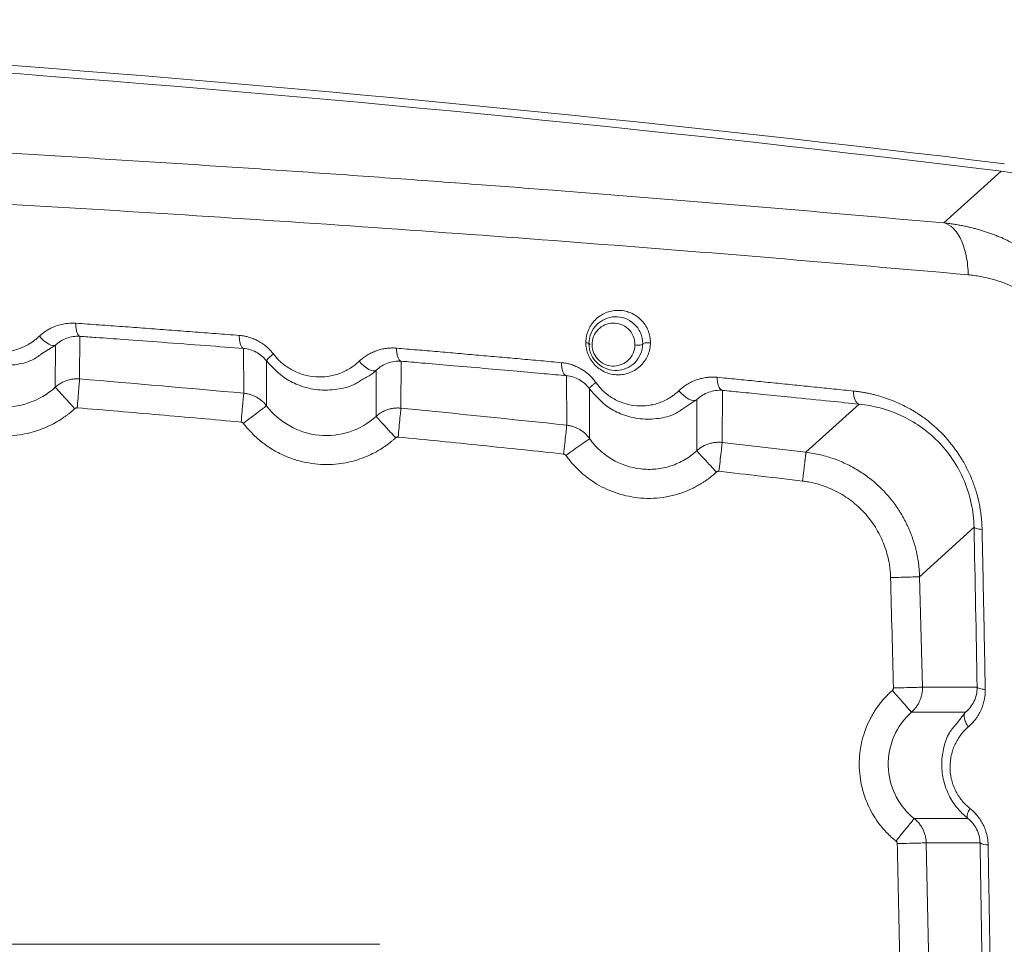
# Model space of a CAD drawing. Header units: millimetres. Extents: x 0 to 594, y 0 to 420.
# Tile 51 of 76: x 146 to 164, y 355 to 372. Entities that reach past the tile are written whole.
import ezdxf

# ---------------------------------------------------------------- set-up
doc = ezdxf.new("R2010")
doc.units = ezdxf.units.MM
doc.styles.add('SLDTEXTSTYLE1', font='TXT', dxfattribs={"width": 0.605})
doc.dimstyles.new('SLDDIMSTYLE0', dxfattribs={"dimtxt": 2.568319, "dimasz": 3.3, "dimexe": 0, "dimexo": 0.0625, "dimgap": 0.64208, "dimtad": 1, "dimdec": 1, "dimlfac": 5, "dimrnd": 1e-09, "dimzin": 12, "dimdsep": 46, "dimtxsty": 'SLDTEXTSTYLE1', "dimsah": 1, "dimcen": 0.09, "dimadec": 0, "dimazin": 3, "dimtfac": 1, "dimtdec": 1, "dimtofl": 0, "dimtmove": 0, "dimatfit": 3, "dimfxl": 1, "dimfrac": 2, "dimtolj": 1, "dimtzin": 12, "dimarcsym": 0})

# ---------------------------------------------------------------- blocks, each defined once
blk = doc.blocks.new('_D_15')
at = {"color": 7, "linetype": 'Continuous', "lineweight": 0}
for p, q in [((107.707, 372.909), (185.665, 372.909)), ((184.665, 230.163), (184.665, 372.909)), ((180.133, 305.701), (180.133, 306.289)), ((180.133, 306.289), (184.077, 306.289)), ((184.077, 306.289), (184.077, 305.701)), ((180.133, 297.371), (180.133, 296.783)), ((184.077, 296.783), (184.077, 297.371)), ((180.133, 296.783), (184.077, 296.783)), ((162.794, 230.163), (185.665, 230.163))]:
    blk.add_line(p, q, dxfattribs=at)
for points in [[(184.665, 372.909), (184.165, 369.609), (185.165, 369.609)], [(184.665, 230.163), (185.165, 233.463), (184.165, 233.463)]]:
    blk.add_solid(points, dxfattribs=at)
at = {"color": 7, "linetype": 'Continuous', "lineweight": 0, "char_height": 2.6458, "attachment_point": 1, "rotation": 90, "style": 'SLDTEXTSTYLE1'}
for s, insert in [('713,7', (176.135, 297.126)), ('28,1', (180.667, 298.106))]:
    blk.add_mtext(s, dxfattribs=dict(at, insert=insert))

msp = doc.modelspace()

# ---------------------------------------------------------------- linework, layer by layer
at = {"color": 7, "linetype": 'Continuous', "lineweight": 15}
for p, q in [((163.206, 368.386), (164.274, 369.351)), ((147.123, 366.276), (147.121, 365.482)), ((156.616, 366.14), (156.617, 366.118)), ((146.669, 366.111), (146.668, 365.328)), ((150.176, 365.216), (150.173, 366.049)), ((150.599, 364.983), (150.597, 365.82)), ((153.106, 365.812), (153.102, 364.939)), ((152.641, 365.644), (152.638, 364.785)), ((156.187, 364.621), (156.183, 365.542)), ((156.613, 364.371), (156.61, 365.298)), ((159.087, 365.269), (159.081, 364.3)), ((158.61, 365.097), (158.606, 364.144)), ((161.63, 365.014), (160.64, 364.117)), ((160.64, 364.117), (159.081, 364.3)), ((163.767, 362.724), (162.754, 361.799)), ((162.807, 359.744), (162.754, 361.799)), ((162.807, 359.744), (163.826, 359.744)), ((162.604, 359.278), (163.611, 359.278)), ((163.652, 357.299), (162.654, 357.299)), ((163.879, 356.846), (162.877, 356.846)), ((162.946, 353.751), (162.878, 356.846)), ((152.707, 354.958), (120.22, 354.958))]:
    msp.add_line(p, q, dxfattribs=at)
at = {"color": 8, "linetype": 'Continuous', "lineweight": 15}
for p, q in [((146.412, 365.947), (146.669, 366.111)), ((158.368, 364.94), (158.61, 365.097)), ((163.611, 359.278), (163.439, 359.06))]:
    msp.add_line(p, q, dxfattribs=at)
at = {"color": 7, "linetype": 'Continuous', "lineweight": 15, "flags": 128}
for points in [[(146.669, 366.111), (146.648, 366.102), (146.62, 366.102), (146.585, 366.112), (146.545, 366.131), (146.502, 366.158), (146.458, 366.193), (146.414, 366.233), (146.372, 366.277)], [(152.641, 365.644), (152.617, 365.633), (152.585, 365.632), (152.547, 365.641), (152.505, 365.66), (152.459, 365.688), (152.412, 365.723), (152.367, 365.765), (152.324, 365.811)], [(158.61, 365.097), (158.583, 365.083), (158.548, 365.08), (158.507, 365.088), (158.461, 365.107), (158.412, 365.135), (158.364, 365.171), (158.317, 365.215), (158.274, 365.262)]]:
    msp.add_lwpolyline(points, dxfattribs=at)
at = {"color": 7, "linetype": 'Continuous', "lineweight": 15}
for centre, radius, start, end in [((115.686, -27.691), 400.147, 83.01734, 88.27837), ((115.707, -27.691), 400, 83.02614, 88.28087), ((151.008, 365.527), 0.505, 123.8529, 144.557), ((164.009, 357.041), 0.234, 236.2591, 275.1589)]:
    msp.add_arc(centre, radius, start, end, dxfattribs=at)
msp.add_ellipse((163.827, 365.773), major_axis=(2.666, 2.433), ratio=0.997615, start_param=5.572138, end_param=6.990918, dxfattribs=at)
at = {"color": 8, "linetype": 'Continuous', "lineweight": 15}
for points, knots in [([(127.707, 370.429), (127.713, 370.429), (128.683, 370.409), (130.556, 370.356), (132.932, 370.281), (134.854, 370.211), (136.379, 370.152), (137.867, 370.089), (139.298, 370.025), (140.671, 369.96), (142.018, 369.893), (143.359, 369.822), (144.807, 369.742), (146.359, 369.652), (148.012, 369.551), (149.654, 369.445), (151.284, 369.336), (152.903, 369.222), (154.451, 369.108), (156.698, 368.937), (159.623, 368.702), (162.011, 368.491), (163.206, 368.386)], [0, 0, 0, 0, 0.000477, 0.077727, 0.150817, 0.192291, 0.233665, 0.27495, 0.313907, 0.350978, 0.388066, 0.425176, 0.462317, 0.508794, 0.555246, 0.601689, 0.648138, 0.694609, 0.741116, 0.782414, 0.89115, 1, 1, 1, 1]), ([(127.707, 369.461), (128.408, 369.446), (130.683, 369.397), (134.514, 369.27), (138.733, 369.101), (142.513, 368.918), (145.892, 368.732), (149.346, 368.521), (152.866, 368.285), (156.441, 368.022), (160.065, 367.735), (162.45, 367.526), (163.66, 367.421)], [0, 0, 0, 0, 0.0554801, 0.1800471, 0.3058106, 0.3952393, 0.487898, 0.5837969, 0.6829461, 0.785356, 0.891037, 1, 1, 1, 1]), ([(152.395, 365.479), (152.456, 365.51), (152.545, 365.555), (152.618, 365.623), (152.641, 365.644)], [0, 0, 0, 0, 0.686146, 1, 1, 1, 1])]:
    msp.add_open_spline(points, degree=3, knots=knots, dxfattribs=at)
at = {"color": 7, "linetype": 'Continuous', "lineweight": 15}
for points, knots in [([(163.206, 368.386), (163.264, 368.374), (163.322, 368.342), (163.431, 368.239), (163.482, 368.166), (163.566, 367.988), (163.599, 367.882), (163.645, 367.657), (163.657, 367.537), (163.66, 367.421)], [0, 0, 0, 0, 0.25, 0.25, 0.5, 0.5, 0.75, 0.75, 1, 1, 1, 1]), ([(163.206, 368.386), (163.235, 368.383), (163.293, 368.377), (163.379, 368.365), (163.463, 368.351), (163.547, 368.336), (163.629, 368.319), (163.71, 368.3), (163.789, 368.28), (163.867, 368.258), (163.944, 368.234), (164.019, 368.21), (164.093, 368.184), (164.165, 368.157), (164.236, 368.128), (164.389, 368.063), (164.617, 367.949), (164.917, 367.763), (165.198, 367.545), (165.461, 367.295), (165.695, 367.021), (165.899, 366.725), (166.07, 366.413), (166.181, 366.15), (166.249, 365.948), (166.29, 365.811), (166.325, 365.671), (166.355, 365.53), (166.378, 365.387), (166.396, 365.243), (166.409, 365.097), (166.412, 365), (166.413, 364.951)], [0, 0, 0, 0, 0.017754, 0.035292, 0.052616, 0.069725, 0.08662, 0.103301, 0.119769, 0.136024, 0.152067, 0.167898, 0.183518, 0.198927, 0.214126, 0.229116, 0.298446, 0.365148, 0.4368, 0.506357, 0.575835, 0.644408, 0.712225, 0.779439, 0.806633, 0.833913, 0.861291, 0.888777, 0.916381, 0.944112, 0.971982, 1, 1, 1, 1]), ([(163.66, 367.421), (163.679, 367.419), (163.716, 367.415), (163.772, 367.408), (163.827, 367.4), (163.907, 367.387), (164.033, 367.361), (164.21, 367.312), (164.487, 367.21), (164.829, 367.025), (165.129, 366.775), (165.303, 366.578), (165.384, 366.475), (165.477, 366.344), (165.567, 366.193), (165.647, 366.022), (165.708, 365.869), (165.764, 365.691), (165.802, 365.514), (165.82, 365.386), (165.829, 365.296), (165.835, 365.218), (165.836, 365.162), (165.837, 365.134)], [0, 0, 0, 0, 0.017672, 0.035332, 0.052977, 0.070367, 0.110774, 0.173622, 0.240082, 0.380687, 0.51967, 0.575309, 0.602807, 0.630037, 0.709663, 0.748142, 0.785597, 0.845431, 0.901434, 0.934714, 0.95279, 0.976379, 1, 1, 1, 1]), ([(156.543, 366.156), (156.543, 366.167), (156.543, 366.188), (156.546, 366.22), (156.55, 366.252), (156.558, 366.294), (156.572, 366.347), (156.596, 366.407), (156.625, 366.463), (156.671, 366.532), (156.738, 366.606), (156.833, 366.676), (156.935, 366.725), (157.046, 366.754), (157.163, 366.762), (157.276, 366.747), (157.386, 366.711), (157.481, 366.659), (157.572, 366.584), (157.647, 366.493), (157.695, 366.403), (157.721, 366.328), (157.735, 366.27), (157.743, 366.211), (157.744, 366.171), (157.744, 366.152)], [0, 0, 0, 0, 0.016252, 0.032513, 0.048836, 0.065272, 0.099529, 0.134272, 0.167036, 0.200249, 0.268966, 0.330276, 0.396664, 0.458682, 0.521389, 0.590429, 0.643472, 0.705632, 0.760024, 0.822745, 0.881118, 0.910745, 0.940583, 0.970101, 1, 1, 1, 1]), ([(146.372, 366.277), (146.381, 366.286), (146.401, 366.303), (146.431, 366.328), (146.462, 366.351), (146.507, 366.383), (146.568, 366.419), (146.656, 366.459), (146.756, 366.493), (146.851, 366.512), (146.93, 366.52), (146.99, 366.522), (147.031, 366.52), (147.051, 366.519)], [0, 0, 0, 0, 0.052825, 0.105562, 0.158294, 0.211108, 0.328713, 0.445996, 0.602241, 0.757444, 0.838603, 0.919341, 1, 1, 1, 1]), ([(147.051, 366.519), (147.195, 366.509), (147.483, 366.488), (147.916, 366.457), (148.35, 366.425), (148.785, 366.393), (149.22, 366.36), (149.657, 366.326), (149.948, 366.304), (150.093, 366.293)], [0, 0, 0, 0, 0.141265, 0.28306, 0.425386, 0.568243, 0.71163, 0.855549, 1, 1, 1, 1]), ([(147.123, 366.276), (147.112, 366.278), (147.101, 366.287), (147.083, 366.315), (147.075, 366.334), (147.066, 366.365), (147.064, 366.376), (147.059, 366.399), (147.057, 366.412), (147.052, 366.453), (147.051, 366.485), (147.051, 366.519)], [0, 0, 0, 0, 0.25, 0.25, 0.5, 0.5, 0.625, 0.625, 0.75, 0.75, 1, 1, 1, 1]), ([(156.601, 366.138), (156.6, 366.207), (156.615, 366.275), (156.666, 366.395), (156.703, 366.449), (156.836, 366.582), (156.955, 366.634), (157.142, 366.642), (157.206, 366.633), (157.329, 366.59), (157.388, 366.555), (157.489, 366.462), (157.531, 366.404), (157.587, 366.274), (157.601, 366.203), (157.601, 366.134)], [0, 0, 0, 0, 0.125, 0.125, 0.25, 0.25, 0.5, 0.5, 0.625, 0.625, 0.75, 0.75, 0.875, 0.875, 1, 1, 1, 1]), ([(156.658, 366.114), (156.657, 366.169), (156.667, 366.223), (156.707, 366.321), (156.736, 366.365), (156.844, 366.475), (156.941, 366.518), (157.094, 366.523), (157.146, 366.515), (157.245, 366.479), (157.292, 366.45), (157.372, 366.375), (157.404, 366.328), (157.448, 366.225), (157.458, 366.169), (157.457, 366.114)], [0, 0, 0, 0, 0.125, 0.125, 0.25, 0.25, 0.5, 0.5, 0.625, 0.625, 0.75, 0.75, 0.875, 0.875, 1, 1, 1, 1]), ([(144.734, 366.393), (144.744, 366.381), (144.764, 366.356), (144.796, 366.322), (144.83, 366.288), (144.865, 366.256), (144.901, 366.226), (144.939, 366.196), (144.978, 366.168), (145.039, 366.129), (145.123, 366.084), (145.237, 366.037), (145.361, 366.001), (145.507, 365.977), (145.649, 365.974), (145.783, 365.988), (145.897, 366.012), (146.006, 366.047), (146.108, 366.092), (146.192, 366.138), (146.261, 366.185), (146.318, 366.229), (146.354, 366.261), (146.372, 366.277)], [0, 0, 0, 0, 0.024813, 0.049538, 0.074224, 0.098923, 0.123682, 0.14855, 0.174346, 0.200266, 0.262883, 0.326019, 0.396598, 0.471611, 0.565602, 0.628392, 0.693789, 0.759285, 0.819504, 0.879637, 0.919691, 0.959764, 1, 1, 1, 1]), ([(144.591, 366.259), (144.705, 366.144), (144.894, 365.952), (145.238, 365.796), (145.567, 365.722), (145.907, 365.736), (146.207, 365.801), (146.355, 365.906), (146.412, 365.947)], [0, 0, 0, 0, 0.233191, 0.385727, 0.547752, 0.728172, 0.893828, 1, 1, 1, 1]), ([(146.669, 366.111), (146.73, 366.167), (146.801, 366.211), (146.956, 366.268), (147.039, 366.281), (147.123, 366.276)], [0, 0, 0, 0, 0.5, 0.5, 1, 1, 1, 1]), ([(147.123, 366.275), (147.225, 366.268), (147.497, 366.249), (148.008, 366.212), (148.689, 366.162), (149.434, 366.106), (149.939, 366.067), (150.173, 366.049)], [0, 0, 0, 0, 0.099648, 0.266306, 0.499975, 0.768762, 1, 1, 1, 1]), ([(150.093, 366.293), (150.105, 366.292), (150.128, 366.29), (150.163, 366.285), (150.197, 366.279), (150.232, 366.271), (150.282, 366.258), (150.348, 366.235), (150.43, 366.198), (150.511, 366.151), (150.58, 366.1), (150.638, 366.048), (150.685, 366), (150.713, 365.965), (150.727, 365.947)], [0, 0, 0, 0, 0.048727, 0.097192, 0.145466, 0.193622, 0.241732, 0.360719, 0.4785, 0.606591, 0.733978, 0.82298, 0.911454, 1, 1, 1, 1]), ([(150.173, 366.049), (150.161, 366.051), (150.149, 366.06), (150.13, 366.086), (150.122, 366.104), (150.109, 366.143), (150.103, 366.168), (150.095, 366.225), (150.093, 366.258), (150.093, 366.293)], [0, 0, 0, 0, 0.25, 0.25, 0.5, 0.5, 0.75, 0.75, 1, 1, 1, 1]), ([(157.744, 366.152), (157.744, 366.142), (157.743, 366.124), (157.741, 366.096), (157.738, 366.068), (157.731, 366.032), (157.72, 365.987), (157.695, 365.915), (157.649, 365.827), (157.572, 365.731), (157.475, 365.653), (157.365, 365.596), (157.25, 365.564), (157.133, 365.555), (157.02, 365.567), (156.909, 365.602), (156.807, 365.656), (156.714, 365.733), (156.637, 365.828), (156.59, 365.919), (156.565, 365.993), (156.552, 366.048), (156.544, 366.103), (156.543, 366.138), (156.543, 366.156)], [0, 0, 0, 0, 0.014256, 0.028601, 0.043072, 0.057703, 0.086545, 0.115574, 0.178389, 0.24702, 0.317735, 0.387088, 0.456306, 0.518456, 0.583524, 0.642109, 0.70556, 0.764284, 0.827401, 0.887963, 0.916565, 0.945503, 0.972605, 1, 1, 1, 1]), ([(156.543, 366.156), (156.562, 366.155), (156.577, 366.152), (156.597, 366.145), (156.601, 366.142), (156.601, 366.138)], [0, 0, 0, 0, 0.5, 0.5, 1, 1, 1, 1]), ([(157.744, 366.152), (157.731, 366.153), (157.716, 366.154), (157.681, 366.154), (157.663, 366.153), (157.632, 366.15), (157.619, 366.147), (157.604, 366.141), (157.601, 366.137), (157.601, 366.134)], [0, 0, 0, 0, 0.25, 0.25, 0.5, 0.5, 0.75, 0.75, 1, 1, 1, 1]), ([(150.173, 366.049), (150.252, 366.043), (150.332, 366.021), (150.478, 365.944), (150.545, 365.888), (150.597, 365.82)], [0, 0, 0, 0, 0.5, 0.5, 1, 1, 1, 1]), ([(152.324, 365.811), (152.333, 365.819), (152.35, 365.835), (152.377, 365.857), (152.405, 365.879), (152.45, 365.911), (152.514, 365.95), (152.602, 365.992), (152.694, 366.024), (152.783, 366.045), (152.867, 366.056), (152.943, 366.06), (152.994, 366.057), (153.019, 366.055)], [0, 0, 0, 0, 0.046323, 0.092684, 0.139142, 0.185755, 0.31182, 0.437766, 0.569323, 0.700391, 0.801015, 0.900672, 1, 1, 1, 1]), ([(153.019, 366.055), (153.146, 366.044), (153.401, 366.023), (153.783, 365.99), (154.166, 365.957), (154.55, 365.923), (154.934, 365.89), (155.318, 365.855), (155.704, 365.821), (155.961, 365.797), (156.089, 365.785)], [0, 0, 0, 0, 0.123427, 0.247303, 0.371628, 0.496402, 0.621627, 0.747301, 0.873425, 1, 1, 1, 1]), ([(153.106, 365.812), (153.092, 365.814), (153.079, 365.823), (153.057, 365.852), (153.048, 365.871), (153.034, 365.914), (153.029, 365.936), (153.021, 365.99), (153.019, 366.021), (153.019, 366.055)], [0, 0, 0, 0, 0.25, 0.25, 0.5, 0.5, 0.75, 0.75, 1, 1, 1, 1]), ([(157.601, 366.134), (157.6, 366.066), (157.585, 366), (157.533, 365.881), (157.497, 365.828), (157.364, 365.698), (157.247, 365.646), (157.061, 365.638), (156.997, 365.647), (156.875, 365.689), (156.816, 365.723), (156.715, 365.815), (156.673, 365.872), (156.616, 366), (156.601, 366.07), (156.601, 366.138)], [0, 0, 0, 0, 0.125, 0.125, 0.25, 0.25, 0.5, 0.5, 0.625, 0.625, 0.75, 0.75, 0.875, 0.875, 1, 1, 1, 1]), ([(157.457, 366.114), (157.456, 366.06), (157.444, 366.008), (157.403, 365.914), (157.373, 365.872), (157.267, 365.767), (157.172, 365.726), (157.023, 365.72), (156.972, 365.728), (156.875, 365.762), (156.829, 365.789), (156.75, 365.861), (156.717, 365.906), (156.671, 366.006), (156.659, 366.06), (156.658, 366.114)], [0, 0, 0, 0, 0.125, 0.125, 0.25, 0.25, 0.5, 0.5, 0.625, 0.625, 0.75, 0.75, 0.875, 0.875, 1, 1, 1, 1]), ([(157.457, 366.114), (157.47, 366.112), (157.485, 366.111), (157.519, 366.111), (157.537, 366.111), (157.569, 366.115), (157.581, 366.117), (157.597, 366.124), (157.6, 366.127), (157.601, 366.13)], [0, 0, 0, 0, 0.25, 0.25, 0.5, 0.5, 0.75, 0.75, 1, 1, 1, 1]), ([(150.597, 365.82), (150.709, 365.7), (150.891, 365.505), (151.234, 365.342), (151.56, 365.265), (151.899, 365.277), (152.19, 365.345), (152.337, 365.441), (152.395, 365.479)], [0, 0, 0, 0, 0.235171, 0.382874, 0.552307, 0.731966, 0.895301, 1, 1, 1, 1]), ([(150.727, 365.947), (150.735, 365.936), (150.751, 365.916), (150.777, 365.886), (150.803, 365.857), (150.831, 365.828), (150.86, 365.801), (150.909, 365.758), (150.981, 365.703), (151.081, 365.643), (151.186, 365.595), (151.331, 365.545), (151.518, 365.513), (151.704, 365.521), (151.848, 365.549), (151.954, 365.581), (152.055, 365.623), (152.141, 365.67), (152.212, 365.717), (152.27, 365.761), (152.306, 365.794), (152.324, 365.811)], [0, 0, 0, 0, 0.020694, 0.041342, 0.061977, 0.082629, 0.103332, 0.124116, 0.186016, 0.248505, 0.310503, 0.373298, 0.498249, 0.623514, 0.686147, 0.749027, 0.811862, 0.874546, 0.916335, 0.958099, 1, 1, 1, 1]), ([(152.641, 365.644), (152.703, 365.703), (152.776, 365.748), (152.934, 365.806), (153.02, 365.818), (153.106, 365.812)], [0, 0, 0, 0, 0.5, 0.5, 1, 1, 1, 1]), ([(153.106, 365.812), (153.234, 365.801), (153.535, 365.775), (154.05, 365.731), (154.641, 365.68), (155.23, 365.628), (155.741, 365.582), (156.047, 365.554), (156.183, 365.542)], [0, 0, 0, 0, 0.124776, 0.291393, 0.499851, 0.699614, 0.86633, 1, 1, 1, 1]), ([(156.089, 365.785), (156.103, 365.784), (156.131, 365.781), (156.172, 365.774), (156.213, 365.766), (156.253, 365.755), (156.309, 365.738), (156.382, 365.708), (156.461, 365.666), (156.528, 365.621), (156.584, 365.576), (156.637, 365.527), (156.685, 365.474), (156.714, 365.436), (156.728, 365.416)], [0, 0, 0, 0, 0.057564, 0.114445, 0.170757, 0.226617, 0.282144, 0.411256, 0.539838, 0.634165, 0.726634, 0.817944, 0.90882, 1, 1, 1, 1]), ([(156.183, 365.542), (156.169, 365.544), (156.155, 365.553), (156.132, 365.58), (156.123, 365.598), (156.108, 365.637), (156.101, 365.661), (156.092, 365.718), (156.089, 365.751), (156.089, 365.785)], [0, 0, 0, 0, 0.25, 0.25, 0.5, 0.5, 0.75, 0.75, 1, 1, 1, 1]), ([(146.668, 365.328), (146.525, 365.198), (146.355, 365.098), (145.988, 364.973), (145.792, 364.949), (145.404, 364.981), (145.213, 365.036), (144.869, 365.218), (144.715, 365.344), (144.592, 365.495)], [0, 0, 0, 0, 0.25, 0.25, 0.5, 0.5, 0.75, 0.75, 1, 1, 1, 1]), ([(147.121, 365.482), (147.11, 365.483), (147.087, 365.484), (147.053, 365.484), (147.019, 365.482), (146.985, 365.478), (146.951, 365.472), (146.917, 365.464), (146.883, 365.454), (146.85, 365.442), (146.818, 365.428), (146.786, 365.412), (146.754, 365.394), (146.724, 365.374), (146.695, 365.352), (146.677, 365.336), (146.668, 365.328)], [0, 0, 0, 0, 0.068399, 0.137255, 0.206569, 0.276344, 0.346584, 0.417297, 0.488493, 0.560172, 0.632327, 0.70495, 0.778032, 0.851567, 0.925553, 1, 1, 1, 1]), ([(147.076, 364.944), (147.081, 365), (147.086, 365.061), (147.096, 365.185), (147.101, 365.247), (147.11, 365.355), (147.114, 365.401), (147.119, 365.463), (147.121, 365.479), (147.121, 365.482)], [0, 0, 0, 0, 0.25, 0.25, 0.5, 0.5, 0.75, 0.75, 1, 1, 1, 1]), ([(156.183, 365.542), (156.263, 365.535), (156.343, 365.512), (156.491, 365.43), (156.558, 365.371), (156.61, 365.298)], [0, 0, 0, 0, 0.5, 0.5, 1, 1, 1, 1]), ([(156.61, 365.298), (156.608, 365.301), (156.611, 365.307), (156.621, 365.321), (156.629, 365.33), (156.65, 365.35), (156.661, 365.361), (156.691, 365.386), (156.708, 365.401), (156.728, 365.416)], [0, 0, 0, 0, 0.25, 0.25, 0.5, 0.5, 0.75, 0.75, 1, 1, 1, 1]), ([(156.728, 365.416), (156.736, 365.406), (156.751, 365.385), (156.775, 365.354), (156.8, 365.325), (156.827, 365.296), (156.854, 365.268), (156.902, 365.224), (156.972, 365.168), (157.069, 365.107), (157.171, 365.058), (157.311, 365.008), (157.492, 364.975), (157.673, 364.981), (157.813, 365.007), (157.915, 365.038), (158.013, 365.079), (158.096, 365.124), (158.165, 365.17), (158.221, 365.214), (158.256, 365.246), (158.274, 365.262)], [0, 0, 0, 0, 0.020579, 0.04113, 0.061689, 0.082292, 0.102975, 0.123772, 0.185475, 0.247984, 0.309882, 0.372771, 0.497797, 0.623229, 0.685941, 0.748889, 0.811836, 0.874525, 0.916379, 0.958149, 1, 1, 1, 1]), ([(158.274, 365.262), (158.284, 365.272), (158.304, 365.291), (158.336, 365.317), (158.369, 365.342), (158.419, 365.377), (158.489, 365.418), (158.58, 365.459), (158.676, 365.489), (158.765, 365.507), (158.845, 365.515), (158.916, 365.517), (158.963, 365.514), (158.987, 365.512)], [0, 0, 0, 0, 0.052792, 0.105643, 0.15864, 0.21187, 0.340667, 0.469527, 0.599517, 0.729473, 0.820298, 0.910317, 1, 1, 1, 1]), ([(158.987, 365.512), (159.107, 365.5), (159.348, 365.477), (159.709, 365.441), (160.07, 365.405), (160.433, 365.368), (160.796, 365.332), (161.16, 365.294), (161.403, 365.27), (161.524, 365.257)], [0, 0, 0, 0, 0.140989, 0.282601, 0.424835, 0.567692, 0.711171, 0.855274, 1, 1, 1, 1]), ([(159.087, 365.268), (159.071, 365.271), (159.057, 365.281), (159.031, 365.31), (159.021, 365.329), (159.009, 365.362), (159.005, 365.373), (158.999, 365.396), (158.996, 365.408), (158.99, 365.448), (158.987, 365.478), (158.987, 365.512)], [0, 0, 0, 0, 0.25, 0.25, 0.5, 0.5, 0.625, 0.625, 0.75, 0.75, 1, 1, 1, 1]), ([(147.031, 364.929), (146.989, 364.975), (146.943, 365.025), (146.855, 365.122), (146.812, 365.169), (146.742, 365.246), (146.714, 365.277), (146.677, 365.317), (146.669, 365.327), (146.668, 365.328)], [0, 0, 0, 0, 0.25, 0.25, 0.5, 0.5, 0.75, 0.75, 1, 1, 1, 1]), ([(156.61, 365.298), (156.719, 365.174), (156.896, 364.972), (157.235, 364.805), (157.556, 364.725), (157.888, 364.737), (158.173, 364.8), (158.313, 364.901), (158.368, 364.94)], [0, 0, 0, 0, 0.236798, 0.385525, 0.555436, 0.734194, 0.895881, 1, 1, 1, 1]), ([(158.61, 365.097), (158.674, 365.158), (158.749, 365.205), (158.911, 365.264), (158.999, 365.276), (159.087, 365.268)], [0, 0, 0, 0, 0.5, 0.5, 1, 1, 1, 1]), ([(159.087, 365.268), (159.196, 365.257), (159.447, 365.233), (159.873, 365.191), (160.435, 365.135), (161.032, 365.075), (161.453, 365.031), (161.63, 365.013)], [0, 0, 0, 0, 0.127739, 0.294326, 0.499756, 0.789545, 1, 1, 1, 1]), ([(161.524, 365.257), (161.549, 365.254), (161.598, 365.249), (161.671, 365.238), (161.744, 365.226), (161.816, 365.211), (161.887, 365.195), (162.032, 365.158), (162.246, 365.087), (162.506, 364.967), (162.737, 364.83), (162.997, 364.641), (163.281, 364.367), (163.511, 364.05), (163.657, 363.781), (163.746, 363.573), (163.817, 363.36), (163.862, 363.178), (163.888, 363.029), (163.903, 362.914), (163.913, 362.797), (163.916, 362.72), (163.917, 362.68)], [0, 0, 0, 0, 0.02092, 0.041676, 0.06228, 0.082744, 0.103082, 0.123306, 0.206473, 0.288878, 0.355342, 0.420276, 0.542487, 0.658497, 0.715194, 0.771951, 0.827321, 0.882793, 0.9118, 0.940953, 0.970328, 1, 1, 1, 1]), ([(161.63, 365.013), (161.614, 365.016), (161.599, 365.026), (161.574, 365.053), (161.563, 365.07), (161.546, 365.109), (161.538, 365.134), (161.527, 365.19), (161.524, 365.223), (161.524, 365.257)], [0, 0, 0, 0, 0.25, 0.25, 0.5, 0.5, 0.75, 0.75, 1, 1, 1, 1]), ([(147.031, 364.929), (147.017, 364.916), (146.988, 364.89), (146.944, 364.853), (146.898, 364.818), (146.852, 364.784), (146.777, 364.732), (146.67, 364.666), (146.522, 364.592), (146.363, 364.528), (146.188, 364.475), (146.001, 364.438), (145.799, 364.419), (145.584, 364.421), (145.356, 364.448), (145.125, 364.505), (144.897, 364.591), (144.682, 364.706), (144.518, 364.819), (144.399, 364.917), (144.318, 364.993), (144.243, 365.071), (144.197, 365.126), (144.173, 365.154)], [0, 0, 0, 0, 0.018004, 0.035964, 0.053896, 0.071815, 0.089737, 0.139492, 0.189221, 0.244121, 0.299339, 0.360542, 0.421697, 0.489392, 0.561017, 0.635619, 0.711949, 0.788555, 0.862873, 0.897909, 0.932834, 0.966062, 1, 1, 1, 1]), ([(150.127, 364.679), (150.133, 364.741), (150.139, 364.808), (150.151, 364.938), (150.156, 365), (150.166, 365.104), (150.17, 365.146), (150.174, 365.201), (150.176, 365.214), (150.176, 365.216)], [0, 0, 0, 0, 0.25, 0.25, 0.5, 0.5, 0.75, 0.75, 1, 1, 1, 1]), ([(150.599, 364.983), (150.591, 364.992), (150.577, 365.01), (150.553, 365.036), (150.528, 365.061), (150.502, 365.083), (150.475, 365.104), (150.447, 365.123), (150.418, 365.141), (150.389, 365.156), (150.359, 365.17), (150.329, 365.182), (150.299, 365.192), (150.268, 365.201), (150.237, 365.208), (150.207, 365.213), (150.186, 365.215), (150.176, 365.216)], [0, 0, 0, 0, 0.071331, 0.141999, 0.212012, 0.281371, 0.35007, 0.418101, 0.485456, 0.552131, 0.618122, 0.683434, 0.748075, 0.812051, 0.875363, 0.938012, 1, 1, 1, 1]), ([(147.076, 364.944), (147.074, 364.944), (147.068, 364.944), (147.06, 364.943), (147.051, 364.941), (147.041, 364.936), (147.034, 364.931), (147.031, 364.929)], [0, 0, 0, 0, 0.166813, 0.332078, 0.498871, 0.748194, 1, 1, 1, 1]), ([(150.127, 364.679), (149.873, 364.702), (149.365, 364.748), (148.603, 364.815), (147.84, 364.88), (147.331, 364.923), (147.076, 364.944)], [0, 0, 0, 0, 0.249686, 0.499581, 0.749685, 1, 1, 1, 1]), ([(150.169, 364.655), (150.214, 364.69), (150.264, 364.727), (150.363, 364.803), (150.413, 364.841), (150.5, 364.907), (150.536, 364.935), (150.585, 364.972), (150.597, 364.982), (150.599, 364.983)], [0, 0, 0, 0, 0.25, 0.25, 0.5, 0.5, 0.75, 0.75, 1, 1, 1, 1]), ([(152.638, 364.785), (152.497, 364.656), (152.329, 364.558), (151.966, 364.438), (151.771, 364.417), (151.388, 364.454), (151.2, 364.513), (150.864, 364.701), (150.715, 364.829), (150.599, 364.983)], [0, 0, 0, 0, 0.25, 0.25, 0.5, 0.5, 0.75, 0.75, 1, 1, 1, 1]), ([(153.102, 364.939), (153.09, 364.939), (153.067, 364.941), (153.033, 364.942), (152.998, 364.94), (152.963, 364.936), (152.928, 364.931), (152.893, 364.923), (152.859, 364.913), (152.825, 364.901), (152.792, 364.887), (152.759, 364.87), (152.727, 364.852), (152.696, 364.832), (152.666, 364.809), (152.648, 364.793), (152.638, 364.785)], [0, 0, 0, 0, 0.068369, 0.137201, 0.206497, 0.276259, 0.346489, 0.417198, 0.488394, 0.560077, 0.63224, 0.704875, 0.777972, 0.851524, 0.925529, 1, 1, 1, 1]), ([(153.049, 364.401), (153.054, 364.457), (153.06, 364.519), (153.072, 364.642), (153.078, 364.704), (153.089, 364.812), (153.094, 364.857), (153.1, 364.92), (153.101, 364.936), (153.102, 364.939)], [0, 0, 0, 0, 0.25, 0.25, 0.5, 0.5, 0.75, 0.75, 1, 1, 1, 1]), ([(161.63, 365.013), (161.892, 364.987), (162.154, 364.918), (162.528, 364.746), (162.649, 364.678), (162.88, 364.517), (162.99, 364.425), (163.194, 364.22), (163.287, 364.106), (163.452, 363.861), (163.524, 363.73), (163.64, 363.454), (163.685, 363.311), (163.747, 363.019), (163.764, 362.871), (163.767, 362.724)], [0, 0, 0, 0, 0.25, 0.25, 0.375, 0.375, 0.5, 0.5, 0.625, 0.625, 0.75, 0.75, 0.875, 0.875, 1, 1, 1, 1]), ([(150.169, 364.655), (150.168, 364.658), (150.164, 364.662), (150.158, 364.667), (150.15, 364.672), (150.139, 364.677), (150.131, 364.678), (150.127, 364.679)], [0, 0, 0, 0, 0.16773, 0.333965, 0.501906, 0.749588, 1, 1, 1, 1]), ([(153.002, 364.386), (152.96, 364.433), (152.914, 364.482), (152.826, 364.579), (152.783, 364.626), (152.713, 364.703), (152.685, 364.734), (152.648, 364.774), (152.639, 364.784), (152.638, 364.785)], [0, 0, 0, 0, 0.25, 0.25, 0.5, 0.5, 0.75, 0.75, 1, 1, 1, 1]), ([(153.002, 364.386), (152.988, 364.373), (152.96, 364.348), (152.916, 364.312), (152.871, 364.277), (152.826, 364.243), (152.751, 364.191), (152.645, 364.126), (152.498, 364.053), (152.339, 363.99), (152.165, 363.939), (151.978, 363.904), (151.698, 363.879), (151.396, 363.905), (151.094, 363.986), (150.867, 364.079), (150.656, 364.198), (150.497, 364.316), (150.383, 364.417), (150.306, 364.494), (150.234, 364.573), (150.191, 364.628), (150.169, 364.655)], [0, 0, 0, 0, 0.017802, 0.035576, 0.053338, 0.071105, 0.088891, 0.138399, 0.187979, 0.243061, 0.298118, 0.357699, 0.421249, 0.562108, 0.638404, 0.714738, 0.791161, 0.865173, 0.899969, 0.934506, 0.966968, 1, 1, 1, 1]), ([(156.129, 364.084), (156.136, 364.146), (156.143, 364.213), (156.157, 364.343), (156.164, 364.405), (156.175, 364.509), (156.179, 364.551), (156.185, 364.605), (156.187, 364.619), (156.187, 364.621)], [0, 0, 0, 0, 0.25, 0.25, 0.5, 0.5, 0.75, 0.75, 1, 1, 1, 1]), ([(156.613, 364.371), (156.606, 364.38), (156.592, 364.399), (156.57, 364.424), (156.547, 364.449), (156.523, 364.472), (156.498, 364.493), (156.472, 364.513), (156.445, 364.531), (156.418, 364.547), (156.39, 364.562), (156.361, 364.575), (156.333, 364.587), (156.304, 364.597), (156.274, 364.605), (156.245, 364.612), (156.216, 364.617), (156.197, 364.62), (156.187, 364.621)], [0, 0, 0, 0, 0.067318, 0.133996, 0.200042, 0.265457, 0.330238, 0.394379, 0.457871, 0.520709, 0.582889, 0.644412, 0.705283, 0.765509, 0.825093, 0.884036, 0.942338, 1, 1, 1, 1]), ([(153.049, 364.401), (153.046, 364.402), (153.04, 364.402), (153.032, 364.401), (153.022, 364.399), (153.012, 364.394), (153.005, 364.389), (153.002, 364.386)], [0, 0, 0, 0, 0.166612, 0.331601, 0.498165, 0.747868, 1, 1, 1, 1]), ([(156.129, 364.084), (155.874, 364.111), (155.365, 364.166), (154.598, 364.245), (153.827, 364.324), (153.309, 364.376), (153.049, 364.401)], [0, 0, 0, 0, 0.2489478, 0.4955526, 0.7467384, 1, 1, 1, 1]), ([(156.172, 364.059), (156.218, 364.092), (156.269, 364.128), (156.371, 364.2), (156.422, 364.236), (156.511, 364.299), (156.548, 364.326), (156.599, 364.361), (156.611, 364.37), (156.613, 364.371)], [0, 0, 0, 0, 0.25, 0.25, 0.5, 0.5, 0.75, 0.75, 1, 1, 1, 1]), ([(158.606, 364.144), (158.537, 364.08), (158.461, 364.024), (158.299, 363.93), (158.213, 363.891), (158.033, 363.833), (157.941, 363.814), (157.752, 363.796), (157.657, 363.797), (157.375, 363.829), (157.191, 363.891), (156.946, 364.037), (156.87, 364.094), (156.73, 364.222), (156.667, 364.294), (156.613, 364.371)], [0, 0, 0, 0, 0.125, 0.125, 0.25, 0.25, 0.375, 0.375, 0.5, 0.5, 0.75, 0.75, 0.875, 0.875, 1, 1, 1, 1]), ([(159.081, 364.299), (159.07, 364.3), (159.046, 364.303), (159.011, 364.303), (158.975, 364.302), (158.939, 364.299), (158.903, 364.293), (158.868, 364.286), (158.832, 364.276), (158.798, 364.264), (158.763, 364.249), (158.73, 364.232), (158.697, 364.214), (158.665, 364.193), (158.635, 364.17), (158.616, 364.153), (158.606, 364.144)], [0, 0, 0, 0, 0.0683, 0.137076, 0.206327, 0.276054, 0.346261, 0.416957, 0.48815, 0.559842, 0.632024, 0.704686, 0.777818, 0.851412, 0.925469, 1, 1, 1, 1]), ([(158.972, 363.748), (158.93, 363.794), (158.884, 363.844), (158.795, 363.94), (158.752, 363.986), (158.681, 364.063), (158.653, 364.094), (158.616, 364.134), (158.607, 364.143), (158.606, 364.144)], [0, 0, 0, 0, 0.25, 0.25, 0.5, 0.5, 0.75, 0.75, 1, 1, 1, 1]), ([(159.02, 363.763), (159.026, 363.819), (159.033, 363.88), (159.047, 364.003), (159.054, 364.065), (159.067, 364.173), (159.072, 364.218), (159.079, 364.28), (159.081, 364.297), (159.081, 364.299)], [0, 0, 0, 0, 0.25, 0.25, 0.5, 0.5, 0.75, 0.75, 1, 1, 1, 1]), ([(156.172, 364.059), (156.17, 364.061), (156.167, 364.066), (156.16, 364.072), (156.152, 364.077), (156.142, 364.082), (156.134, 364.083), (156.129, 364.084)], [0, 0, 0, 0, 0.167997, 0.33444, 0.502698, 0.749971, 1, 1, 1, 1]), ([(158.972, 363.748), (158.958, 363.734), (158.928, 363.708), (158.883, 363.67), (158.837, 363.634), (158.789, 363.599), (158.74, 363.565), (158.679, 363.526), (158.605, 363.483), (158.483, 363.421), (158.315, 363.353), (158.096, 363.293), (157.864, 363.26), (157.628, 363.256), (157.398, 363.282), (157.18, 363.333), (156.977, 363.406), (156.793, 363.496), (156.631, 363.599), (156.487, 363.71), (156.378, 363.813), (156.293, 363.904), (156.23, 363.98), (156.191, 364.033), (156.172, 364.059)], [0, 0, 0, 0, 0.018575, 0.037109, 0.055622, 0.074133, 0.09266, 0.111224, 0.142277, 0.173436, 0.240682, 0.312306, 0.386513, 0.461008, 0.533883, 0.604238, 0.671725, 0.736098, 0.797008, 0.852082, 0.907233, 0.938149, 0.969044, 1, 1, 1, 1]), ([(160.576, 363.581), (160.577, 363.591), (160.58, 363.611), (160.583, 363.641), (160.587, 363.671), (160.59, 363.7), (160.593, 363.728), (160.597, 363.756), (160.6, 363.782), (160.603, 363.808), (160.606, 363.833), (160.609, 363.857), (160.612, 363.88), (160.614, 363.902), (160.617, 363.922), (160.619, 363.942), (160.621, 363.961), (160.623, 363.978), (160.625, 363.995), (160.627, 364.01), (160.629, 364.024), (160.63, 364.037), (160.632, 364.049), (160.633, 364.06), (160.634, 364.07), (160.635, 364.079), (160.636, 364.087), (160.637, 364.093), (160.638, 364.099), (160.638, 364.105), (160.639, 364.109), (160.639, 364.112), (160.64, 364.115), (160.64, 364.116), (160.64, 364.117), (160.64, 364.117)], [0, 0, 0, 0, 0.037087, 0.073749, 0.109988, 0.145803, 0.181193, 0.21616, 0.250703, 0.284822, 0.318517, 0.351788, 0.384635, 0.417058, 0.449057, 0.480632, 0.511784, 0.542511, 0.572814, 0.602693, 0.632148, 0.661179, 0.689787, 0.71797, 0.745729, 0.773064, 0.799975, 0.826463, 0.852526, 0.878165, 0.90338, 0.928171, 0.952538, 0.976481, 1, 1, 1, 1]), ([(162.753, 361.799), (162.753, 361.822), (162.751, 361.868), (162.746, 361.936), (162.74, 362.004), (162.731, 362.071), (162.721, 362.138), (162.708, 362.204), (162.694, 362.27), (162.678, 362.335), (162.661, 362.4), (162.641, 362.463), (162.62, 362.526), (162.598, 362.588), (162.574, 362.649), (162.548, 362.71), (162.52, 362.769), (162.491, 362.827), (162.461, 362.885), (162.429, 362.941), (162.396, 362.996), (162.362, 363.051), (162.326, 363.104), (162.289, 363.155), (162.25, 363.206), (162.211, 363.256), (162.17, 363.304), (162.115, 363.367), (162.042, 363.443), (161.949, 363.529), (161.851, 363.612), (161.748, 363.689), (161.641, 363.762), (161.529, 363.829), (161.412, 363.89), (161.292, 363.945), (161.167, 363.993), (161.04, 364.035), (160.909, 364.07), (160.775, 364.098), (160.685, 364.111), (160.64, 364.117)], [0, 0, 0, 0, 0.020063, 0.040064, 0.060002, 0.079873, 0.099676, 0.11941, 0.139072, 0.158665, 0.178189, 0.197645, 0.217032, 0.236351, 0.255603, 0.274788, 0.293906, 0.312958, 0.331944, 0.350865, 0.369721, 0.388511, 0.407235, 0.425893, 0.444484, 0.463009, 0.481467, 0.499859, 0.536691, 0.573797, 0.611176, 0.648828, 0.68675, 0.72494, 0.763399, 0.802132, 0.841141, 0.88043, 0.920002, 0.959862, 1, 1, 1, 1]), ([(159.02, 363.763), (159.017, 363.763), (159.011, 363.764), (159.003, 363.763), (158.993, 363.76), (158.982, 363.756), (158.976, 363.75), (158.972, 363.748)], [0, 0, 0, 0, 0.166376, 0.331037, 0.497329, 0.747486, 1, 1, 1, 1]), ([(160.576, 363.581), (160.317, 363.612), (159.799, 363.673), (159.28, 363.733), (159.02, 363.763)], [0, 0, 0, 0, 0.49892, 1, 1, 1, 1]), ([(162.214, 361.785), (162.213, 361.803), (162.212, 361.84), (162.208, 361.896), (162.203, 361.95), (162.196, 362.005), (162.187, 362.059), (162.17, 362.148), (162.138, 362.272), (162.083, 362.427), (162.015, 362.578), (161.906, 362.772), (161.738, 362.994), (161.532, 363.182), (161.349, 363.309), (161.205, 363.391), (161.055, 363.46), (160.917, 363.509), (160.794, 363.543), (160.686, 363.566), (160.613, 363.576), (160.576, 363.581)], [0, 0, 0, 0, 0.021035, 0.041946, 0.06275, 0.083464, 0.104109, 0.124702, 0.186306, 0.248506, 0.311105, 0.373951, 0.499611, 0.625343, 0.688278, 0.750988, 0.813285, 0.875038, 0.916356, 0.957961, 1, 1, 1, 1]), ([(163.767, 362.724), (163.769, 362.713), (163.787, 362.704), (163.825, 362.693), (163.84, 362.69), (163.874, 362.685), (163.895, 362.682), (163.917, 362.68)], [0, 0, 0, 0, 0.5, 0.5, 0.75, 0.75, 1, 1, 1, 1]), ([(163.917, 362.68), (163.922, 362.434), (163.933, 361.939), (163.948, 361.196), (163.962, 360.451), (163.972, 359.952), (163.977, 359.703)], [0, 0, 0, 0, 0.2489022, 0.4985361, 0.748902, 1, 1, 1, 1]), ([(162.214, 361.785), (162.277, 361.786), (162.344, 361.788), (162.474, 361.792), (162.537, 361.793), (162.641, 361.796), (162.683, 361.797), (162.738, 361.799), (162.751, 361.799), (162.753, 361.799)], [0, 0, 0, 0, 0.25, 0.25, 0.5, 0.5, 0.75, 0.75, 1, 1, 1, 1]), ([(162.267, 359.73), (162.259, 360.072), (162.241, 360.757), (162.223, 361.442), (162.214, 361.785)], [0, 0, 0, 0, 0.49996, 1, 1, 1, 1]), ([(162.247, 359.683), (162.249, 359.685), (162.253, 359.689), (162.259, 359.697), (162.263, 359.706), (162.267, 359.717), (162.267, 359.726), (162.267, 359.73)], [0, 0, 0, 0, 0.168314, 0.33498, 0.503608, 0.750399, 1, 1, 1, 1]), ([(162.267, 359.73), (162.337, 359.732), (162.406, 359.733), (162.534, 359.737), (162.593, 359.738), (162.692, 359.741), (162.733, 359.742), (162.789, 359.743), (162.805, 359.744), (162.807, 359.744)], [0, 0, 0, 0, 0.25, 0.25, 0.5, 0.5, 0.75, 0.75, 1, 1, 1, 1]), ([(162.604, 359.278), (162.612, 359.286), (162.629, 359.301), (162.653, 359.326), (162.675, 359.352), (162.696, 359.38), (162.714, 359.408), (162.732, 359.436), (162.747, 359.466), (162.76, 359.496), (162.772, 359.526), (162.782, 359.557), (162.791, 359.588), (162.797, 359.619), (162.802, 359.65), (162.806, 359.682), (162.807, 359.713), (162.807, 359.733), (162.807, 359.744)], [0, 0, 0, 0, 0.066186, 0.131882, 0.197098, 0.261835, 0.32609, 0.389857, 0.453127, 0.515894, 0.578152, 0.639903, 0.701151, 0.761904, 0.822165, 0.881935, 0.941214, 1, 1, 1, 1]), ([(163.826, 359.744), (163.827, 359.649), (163.805, 359.557), (163.728, 359.399), (163.674, 359.332), (163.611, 359.278)], [0, 0, 0, 0, 0.5, 0.5, 1, 1, 1, 1]), ([(163.826, 359.744), (163.828, 359.735), (163.842, 359.727), (163.896, 359.712), (163.935, 359.706), (163.977, 359.703)], [0, 0, 0, 0, 0.5, 0.5, 1, 1, 1, 1]), ([(162.315, 356.879), (162.299, 356.892), (162.267, 356.918), (162.221, 356.959), (162.177, 357.002), (162.12, 357.06), (162.052, 357.136), (161.965, 357.249), (161.876, 357.388), (161.792, 357.552), (161.715, 357.747), (161.66, 357.961), (161.631, 358.193), (161.63, 358.408), (161.652, 358.615), (161.71, 358.872), (161.807, 359.117), (161.923, 359.311), (161.999, 359.417), (162.057, 359.49), (162.117, 359.558), (162.18, 359.623), (162.225, 359.663), (162.247, 359.683)], [0, 0, 0, 0, 0.019544, 0.038923, 0.058161, 0.077278, 0.115418, 0.153649, 0.211637, 0.270527, 0.325934, 0.40909, 0.477826, 0.545222, 0.610583, 0.673748, 0.792638, 0.855931, 0.885843, 0.91555, 0.943461, 0.971587, 1, 1, 1, 1]), ([(162.247, 359.683), (162.284, 359.641), (162.325, 359.594), (162.408, 359.501), (162.449, 359.454), (162.521, 359.372), (162.551, 359.337), (162.592, 359.291), (162.603, 359.279), (162.604, 359.278)], [0, 0, 0, 0, 0.25, 0.25, 0.5, 0.5, 0.75, 0.75, 1, 1, 1, 1]), ([(163.977, 359.703), (163.977, 359.691), (163.977, 359.667), (163.976, 359.631), (163.973, 359.596), (163.968, 359.561), (163.959, 359.506), (163.941, 359.432), (163.908, 359.34), (163.865, 359.25), (163.815, 359.173), (163.765, 359.108), (163.716, 359.054), (163.68, 359.022), (163.662, 359.005)], [0, 0, 0, 0, 0.042652, 0.085319, 0.128087, 0.171042, 0.214269, 0.331396, 0.45053, 0.579315, 0.711098, 0.806232, 0.902361, 1, 1, 1, 1]), ([(162.654, 357.299), (162.581, 357.358), (162.514, 357.425), (162.397, 357.572), (162.346, 357.651), (162.222, 357.905), (162.176, 358.092), (162.167, 358.468), (162.203, 358.657), (162.352, 359.001), (162.464, 359.155), (162.604, 359.278)], [0, 0, 0, 0, 0.125, 0.125, 0.25, 0.25, 0.5, 0.5, 0.75, 0.75, 1, 1, 1, 1]), ([(163.611, 359.278), (163.598, 359.266), (163.59, 359.249), (163.583, 359.21), (163.584, 359.188), (163.592, 359.144), (163.6, 359.119), (163.625, 359.064), (163.641, 359.034), (163.662, 359.005)], [0, 0, 0, 0, 0.25, 0.25, 0.5, 0.5, 0.75, 0.75, 1, 1, 1, 1]), ([(163.439, 359.06), (163.393, 359.008), (163.284, 358.886), (163.199, 358.628), (163.155, 358.338), (163.183, 358.039), (163.278, 357.758), (163.432, 357.499), (163.578, 357.367), (163.652, 357.299)], [0, 0, 0, 0, 0.111115, 0.259224, 0.408545, 0.556372, 0.701297, 0.847468, 1, 1, 1, 1]), ([(163.662, 359.005), (163.651, 358.996), (163.631, 358.979), (163.602, 358.95), (163.574, 358.921), (163.548, 358.89), (163.51, 358.842), (163.463, 358.774), (163.413, 358.682), (163.373, 358.584), (163.333, 358.446), (163.312, 358.263), (163.332, 358.075), (163.374, 357.931), (163.417, 357.827), (163.472, 357.729), (163.529, 357.649), (163.585, 357.584), (163.637, 357.533), (163.674, 357.502), (163.692, 357.487)], [0, 0, 0, 0, 0.025616, 0.051026, 0.076265, 0.10137, 0.126379, 0.189783, 0.252327, 0.315485, 0.377773, 0.502398, 0.626558, 0.688603, 0.750791, 0.812673, 0.87517, 0.916367, 0.957887, 1, 1, 1, 1]), ([(163.652, 357.299), (163.645, 357.306), (163.641, 357.315), (163.638, 357.338), (163.639, 357.35), (163.645, 357.381), (163.651, 357.399), (163.668, 357.44), (163.679, 357.463), (163.692, 357.487)], [0, 0, 0, 0, 0.25, 0.25, 0.5, 0.5, 0.75, 0.75, 1, 1, 1, 1]), ([(163.692, 357.487), (163.702, 357.479), (163.722, 357.463), (163.75, 357.437), (163.777, 357.411), (163.803, 357.383), (163.842, 357.338), (163.889, 357.273), (163.94, 357.185), (163.98, 357.091), (164.005, 357.006), (164.02, 356.932), (164.028, 356.87), (164.029, 356.828), (164.03, 356.807)], [0, 0, 0, 0, 0.050529, 0.100548, 0.150157, 0.19946, 0.248565, 0.379183, 0.507761, 0.635115, 0.762923, 0.841552, 0.920399, 1, 1, 1, 1]), ([(162.315, 356.879), (162.355, 356.928), (162.397, 356.981), (162.48, 357.083), (162.519, 357.132), (162.585, 357.214), (162.611, 357.246), (162.645, 357.288), (162.653, 357.298), (162.654, 357.299)], [0, 0, 0, 0, 0.25, 0.25, 0.5, 0.5, 0.75, 0.75, 1, 1, 1, 1]), ([(162.877, 356.846), (162.877, 356.858), (162.876, 356.881), (162.872, 356.916), (162.866, 356.951), (162.858, 356.986), (162.847, 357.021), (162.835, 357.055), (162.82, 357.089), (162.803, 357.123), (162.783, 357.155), (162.762, 357.187), (162.738, 357.217), (162.712, 357.246), (162.684, 357.274), (162.664, 357.291), (162.654, 357.299)], [0, 0, 0, 0, 0.066714, 0.13415, 0.202305, 0.27118, 0.340777, 0.411106, 0.482177, 0.553989, 0.626538, 0.699811, 0.773797, 0.848489, 0.923886, 1, 1, 1, 1]), ([(163.652, 357.299), (163.718, 357.248), (163.775, 357.18), (163.835, 357.062), (163.851, 357.02), (163.872, 356.934), (163.878, 356.889), (163.879, 356.846)], [0, 0, 0, 0, 0.5, 0.5, 0.75, 0.75, 1, 1, 1, 1]), ([(162.338, 356.833), (162.338, 356.836), (162.337, 356.842), (162.335, 356.85), (162.331, 356.86), (162.325, 356.87), (162.319, 356.876), (162.315, 356.879)], [0, 0, 0, 0, 0.166296, 0.330831, 0.497028, 0.747342, 1, 1, 1, 1]), ([(162.338, 356.833), (162.394, 356.835), (162.455, 356.836), (162.579, 356.839), (162.641, 356.84), (162.75, 356.843), (162.796, 356.844), (162.858, 356.846), (162.875, 356.846), (162.877, 356.846)], [0, 0, 0, 0, 0.25, 0.25, 0.5, 0.5, 0.75, 0.75, 1, 1, 1, 1]), ([(162.406, 353.74), (162.395, 354.255), (162.373, 355.287), (162.35, 356.318), (162.338, 356.833)], [0, 0, 0, 0, 0.499991, 1, 1, 1, 1]), ([(164.03, 356.807), (164.034, 356.551), (164.043, 356.037), (164.056, 355.265), (164.069, 354.491), (164.077, 353.974), (164.081, 353.715)], [0, 0, 0, 0, 0.248983, 0.498644, 0.748983, 1, 1, 1, 1])]:
    msp.add_open_spline(points, degree=3, knots=knots, dxfattribs=at)
for points in [[(150.176, 365.216), (149.158, 365.309), (148.14, 365.397), (147.121, 365.482)], [(156.187, 364.621), (155.159, 364.731), (154.13, 364.837), (153.102, 364.939)], [(163.767, 362.724), (163.787, 361.731), (163.807, 360.738), (163.826, 359.744)], [(163.879, 356.846), (163.897, 355.815), (163.914, 354.784), (163.93, 353.751)]]:
    msp.add_open_spline(points, degree=3, dxfattribs=at)

# ---------------------------------------------------------------- dimensions: what is measured, and where the dimension line sits
at = {"color": 7, "linetype": 'Continuous', "lineweight": 0}
dim = msp.add_linear_dim(base=(184.665, 372.909), p1=(162.794, 230.163), p2=(107.707, 372.909), angle=90, dimstyle='SLDDIMSTYLE0', dxfattribs=at)
dim.commit()
dim.dimension.update_dxf_attribs({"geometry": '_D_15', "text_midpoint": (184.665, 301.536), "dimtype": 160})

doc.saveas('drawing.dxf')
